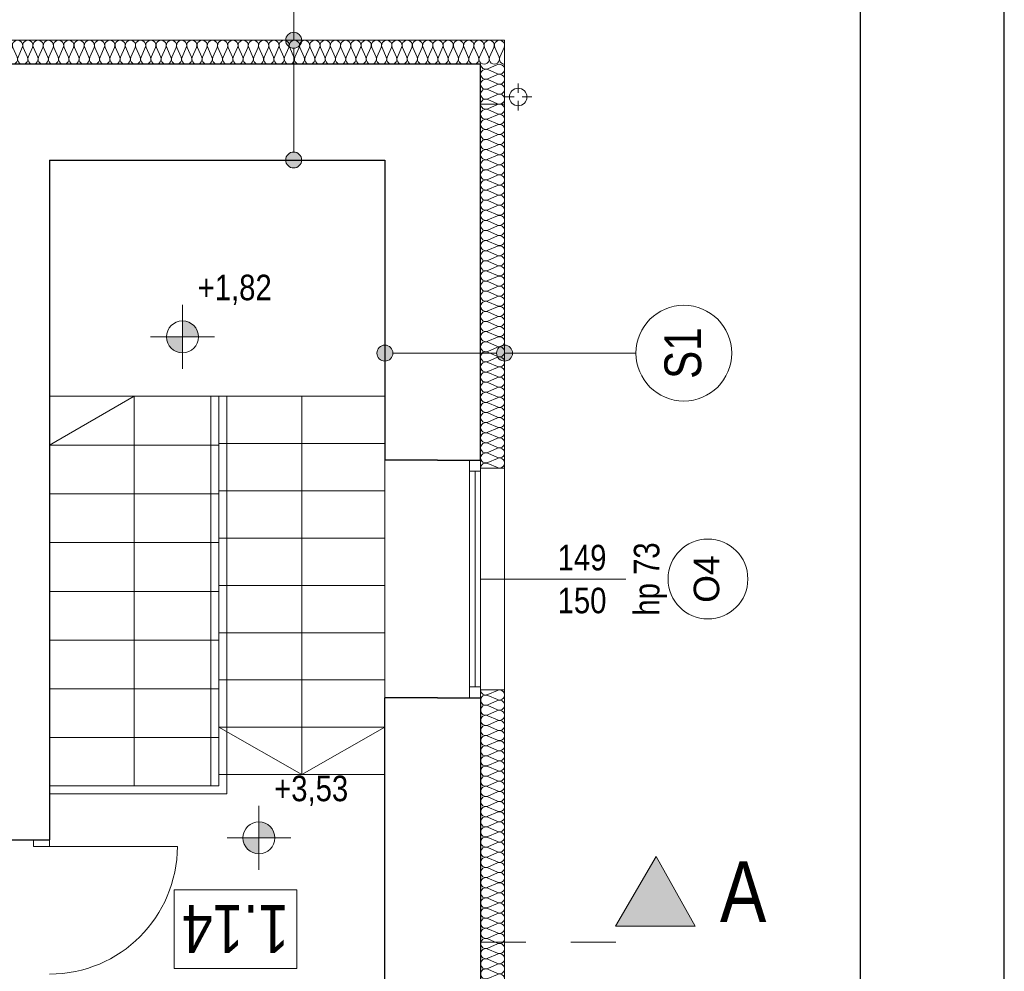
# Model space of a CAD drawing. Extents: x -543332 to -323966, y -9028 to 137422.
# Tile 190 of 250: x -474911 to -468743, y 87569 to 93531. Entities that reach past the tile are written whole.
import ezdxf

# ---------------------------------------------------------------- set-up
doc = ezdxf.new("R2010")
doc.units = 0
doc.header["$MEASUREMENT"] = 0
doc.linetypes.add('Dashed', pattern=[564.444447, 282.222223, -282.222223])
for name, color, linetype in [('$ IE Tabela', 7, 'Continuous'), ('Arch ocieplenie', 8, 'Continuous'), ('Arch opisy', 8, 'Continuous'), ('INWENT RZĘDNE', 8, 'Continuous')]:
    doc.layers.add(name, color=color, linetype=linetype)
for name, color, linetype, lineweight in [('Arch ocieplenie_Nr_Pióra__44', 8, 'Continuous', 9), ('Arch ocieplenie_Nr_Pióra__9', 8, 'Continuous', 9), ('Arch opisy okien_Nr_Pióra__9', 8, 'Continuous', 9), ('Arch opisy_Nr_Pióra__1', 8, 'Continuous', 25), ('Arch opisy_Nr_Pióra__21', 8, 'Continuous', 9), ('Arch opisy_Nr_Pióra__9', 8, 'Continuous', 9), ('Arch wykończenie_Nr_Pióra__3', 8, 'Continuous', 18), ('INWENT DACH_Nr_Pióra__21', 8, 'Continuous', 9), ('INWENT OPISY_Nr_Pióra__21', 8, 'Continuous', 9), ('INWENT OPISY_Nr_Pióra__41', 8, 'Continuous', 15), ('INWENT RZĘDNE_Nr_Pióra__21', 8, 'Continuous', 9), ('INWENT. DRZWI_Nr_Pióra__5', 8, 'Continuous', 13), ('INWENT. OKNA_Nr_Pióra__21', 8, 'Continuous', 9), ('INWENT. OKNA_Nr_Pióra__5', 8, 'Continuous', 13), ('INWENT.ŚCIANY_Nr_Pióra__1', 8, 'Continuous', 25), ('INWENT.ŚCIANY_Nr_Pióra__21', 8, 'Continuous', 9), ('Istniejące schody_Nr_Pióra__5', 8, 'Continuous', 13)]:
    doc.layers.add(name, color=color, linetype=linetype, lineweight=lineweight)
doc.styles.add('GENERATED_STYLE_10', font='arial.ttf')
doc.styles.add('GENERATED_STYLE_3', font='ARIALN.TTF')
doc.styles.add('GENERATED_STYLE_4', font='ARIALN.TTF')
doc.styles.add('GENERATED_STYLE_7', font='ARIALN.TTF')

# ---------------------------------------------------------------- blocks, each defined once
blk = doc.blocks.new('Izolacja cieplna 14_214', base_point=(-472023.3, 79687.6))
at = {"layer": 'Arch ocieplenie_Nr_Pióra__9', "linetype": 'Continuous'}
for p, q in [((-471918, 79685), (-471978.6, 79658.6)), ((-471978.6, 79653.3), (-471918, 79627)), ((-471918, 79621.6), (-471978.6, 79595.3)), ((-471978.6, 79590), (-471918, 79563.6)), ((-471918, 79558.3), (-471978.6, 79532)), ((-471978.6, 79526.6), (-471918, 79500.3)), ((-471918, 79495), (-471978.6, 79468.6)), ((-471978.6, 79463.3), (-471918, 79437)), ((-471918, 79431.6), (-471978.6, 79405.3)), ((-471978.6, 79400), (-471918, 79373.6)), ((-471918, 79368.3), (-471978.6, 79342)), ((-471978.6, 79336.6), (-471918, 79310.3)), ((-471918, 79305), (-471978.6, 79278.6)), ((-471978.6, 79273.3), (-471918, 79247)), ((-471918, 79241.6), (-471978.6, 79215.3)), ((-471978.6, 79210), (-471918, 79183.6)), ((-471918, 79178.3), (-471978.6, 79152)), ((-471978.6, 79146.6), (-471918, 79120.3)), ((-471918, 79115), (-471978.6, 79088.6)), ((-471978.6, 79083.3), (-471918, 79057)), ((-471918, 79051.6), (-471978.6, 79025.3)), ((-471978.6, 79020), (-471918, 78993.6)), ((-471918, 78988.3), (-471978.6, 78962)), ((-471978.6, 78956.6), (-471918, 78930.3)), ((-471918, 78925), (-471978.6, 78898.6)), ((-471978.6, 78893.3), (-471918, 78867)), ((-471918, 78861.6), (-471978.6, 78835.3)), ((-471978.6, 78830), (-471918, 78803.6)), ((-471918, 78798.3), (-471978.6, 78772)), ((-471978.6, 78766.6), (-471918, 78740.3)), ((-471918, 78735), (-471978.6, 78708.6)), ((-471978.6, 78703.3), (-471918, 78677)), ((-471918, 78671.6), (-471978.6, 78645.3)), ((-471978.6, 78640), (-471918, 78613.6)), ((-471918, 78608.3), (-471978.6, 78582)), ((-471978.6, 78576.6), (-471918, 78550.3)), ((-471918, 78545), (-471978.6, 78518.6)), ((-471978.6, 78513.3), (-471918, 78487)), ((-471918, 78481.6), (-471978.6, 78455.3)), ((-471978.6, 78450), (-471918, 78423.6)), ((-471918, 78418.3), (-471978.6, 78392)), ((-471978.6, 78386.6), (-471918, 78360.3)), ((-471918, 78355), (-471978.6, 78328.6)), ((-471978.6, 78323.3), (-471918, 78297)), ((-471918, 78291.6), (-471978.6, 78265.3)), ((-471978.6, 78260), (-471918, 78233.6)), ((-471918, 78228.3), (-471978.6, 78202)), ((-471978.6, 78196.6), (-471918, 78170.3)), ((-471918, 78165), (-471978.6, 78138.6)), ((-471978.6, 78133.3), (-471918, 78107)), ((-471918, 78101.6), (-471978.6, 78075.3)), ((-471978.6, 78070), (-471918, 78043.6)), ((-471918, 78038.3), (-471978.6, 78012)), ((-471978.6, 78006.6), (-471918, 77980.3)), ((-471918, 77975), (-471978.6, 77948.6)), ((-471978.6, 77943.3), (-471918, 77917)), ((-471918, 77911.6), (-471978.6, 77885.3)), ((-471978.6, 77880), (-471918, 77853.6)), ((-471918, 77848.3), (-471978.6, 77822)), ((-471978.6, 77816.6), (-471918, 77790.3)), ((-471918, 77785), (-471978.6, 77758.6)), ((-471978.6, 77753.3), (-471918, 77727)), ((-471918, 77721.6), (-471978.6, 77695.3)), ((-471978.6, 77690), (-471918, 77663.6)), ((-471918, 77658.3), (-471978.6, 77632)), ((-471978.6, 77626.6), (-471918, 77600.3)), ((-471918, 77595), (-471978.6, 77568.6)), ((-471978.6, 77563.3), (-471918, 77537)), ((-471918, 77531.6), (-471978.6, 77505.3)), ((-471978.6, 77500), (-471918, 77473.6)), ((-471918, 77468.3), (-471978.6, 77442)), ((-471978.6, 77436.6), (-471918, 77410.3))]:
    blk.add_line(p, q, dxfattribs=at)
for centre, start_param, end_param in [((-471991.4, 79687.6), 3.141593, 5.125182), ((-471905.2, 79656), 4.299595, 8.266775), ((-471991.4, 79624.3), 1.158004, 5.125183), ((-471905.2, 79592.6), 4.299595, 8.266775), ((-471991.4, 79561), 1.158004, 5.125183), ((-471905.2, 79529.3), 4.299595, 8.266775), ((-471991.4, 79497.6), 1.158004, 5.125183), ((-471905.2, 79466), 4.299595, 8.266775), ((-471991.4, 79434.3), 1.158004, 5.125183), ((-471991.4, 79371), 1.158004, 5.125183), ((-471905.2, 79402.6), 4.299595, 8.266775), ((-471991.4, 79307.6), 1.158004, 5.125183), ((-471905.2, 79339.3), 4.299595, 8.266775), ((-471991.4, 79244.3), 1.158004, 5.125183), ((-471905.2, 79276), 4.299595, 8.266775), ((-471991.4, 79181), 1.158004, 5.125183), ((-471905.2, 79212.6), 4.299595, 8.266775), ((-471991.4, 79117.6), 1.158004, 5.125183), ((-471905.2, 79149.3), 4.299595, 8.266775), ((-471991.4, 79054.3), 1.158004, 5.125183), ((-471905.2, 79086), 4.299595, 8.266775), ((-471991.4, 78991), 1.158004, 5.125183), ((-471905.2, 79022.6), 4.299595, 8.266775), ((-471991.4, 78927.6), 1.158004, 5.125183), ((-471905.2, 78959.3), 4.299595, 8.266775), ((-471991.4, 78864.3), 1.158004, 5.125183), ((-471905.2, 78896), 4.299595, 8.266775), ((-471991.4, 78801), 1.158004, 5.125183), ((-471905.2, 78832.6), 4.299595, 8.266775), ((-471991.4, 78737.6), 1.158004, 5.125183), ((-471905.2, 78769.3), 4.299595, 8.266775), ((-471991.4, 78674.3), 1.158004, 5.125183), ((-471905.2, 78706), 4.299595, 8.266775), ((-471991.4, 78611), 1.158004, 5.125183), ((-471905.2, 78642.6), 4.299595, 8.266775), ((-471991.4, 78547.6), 1.158004, 5.125183), ((-471905.2, 78579.3), 4.299595, 8.266775), ((-471991.4, 78484.3), 1.158004, 5.125183), ((-471905.2, 78516), 4.299595, 8.266775), ((-471991.4, 78421), 1.158004, 5.125183), ((-471905.2, 78452.6), 4.299595, 8.266775), ((-471991.4, 78357.6), 1.158004, 5.125183), ((-471905.2, 78389.3), 4.299595, 8.266775), ((-471991.4, 78294.3), 1.158004, 5.125183), ((-471905.2, 78326), 4.299595, 8.266775), ((-471905.2, 78262.6), 4.299595, 8.266775), ((-471991.4, 78231), 1.158004, 5.125183), ((-471905.2, 78199.3), 4.299595, 8.266775), ((-471991.4, 78167.6), 1.158004, 5.125183), ((-471905.2, 78136), 4.299595, 8.266775), ((-471991.4, 78104.3), 1.158004, 5.125183), ((-471905.2, 78072.6), 4.299595, 8.266775), ((-471991.4, 78041), 1.158004, 5.125183), ((-471905.2, 78009.3), 4.299595, 8.266775), ((-471991.4, 77977.6), 1.158004, 5.125183), ((-471905.2, 77946), 4.299595, 8.266775), ((-471991.4, 77914.3), 1.158004, 5.125183), ((-471905.2, 77882.6), 4.299595, 8.266775), ((-471991.4, 77851), 1.158004, 5.125183), ((-471905.2, 77819.3), 4.299595, 8.266775), ((-471991.4, 77787.6), 1.158004, 5.125183), ((-471905.2, 77756), 4.299595, 8.266775), ((-471991.4, 77724.3), 1.158004, 5.125183), ((-471905.2, 77692.6), 4.299595, 8.266775), ((-471991.4, 77661), 1.158004, 5.125183), ((-471905.2, 77629.3), 4.299595, 8.266775), ((-471991.4, 77597.6), 1.158004, 5.125183), ((-471905.2, 77566), 4.299595, 8.266775), ((-471991.4, 77534.3), 1.158004, 5.125183), ((-471905.2, 77502.6), 4.299595, 8.266775), ((-471991.4, 77471), 1.158004, 5.125183), ((-471905.2, 77439.3), 4.299595, 8.266775), ((-471991.4, 77407.6), 1.158004, 3.141593)]:
    blk.add_ellipse(centre, major_axis=(31.9, 0), ratio=0.992635, start_param=start_param, end_param=end_param, dxfattribs=at)
blk = doc.blocks.new('Izolacja cieplna 14_215', base_point=(-472023.3, 76017.6))
at = {"layer": 'Arch ocieplenie_Nr_Pióra__9', "linetype": 'Continuous'}
for p, q in [((-471918, 76015), (-471978.6, 75988.5)), ((-471978.6, 75983.2), (-471918, 75956.8)), ((-471918, 75951.4), (-471978.6, 75925)), ((-471978.6, 75919.7), (-471918, 75893.2)), ((-471918, 75887.9), (-471978.6, 75861.5)), ((-471978.6, 75856.1), (-471918, 75829.7)), ((-471918, 75824.3), (-471978.6, 75797.9)), ((-471978.6, 75792.6), (-471918, 75766.1)), ((-471918, 75760.8), (-471978.6, 75734.4)), ((-471978.6, 75729), (-471918, 75702.6)), ((-471918, 75697.3), (-471978.6, 75670.8)), ((-471978.6, 75665.5), (-471918, 75639.1)), ((-471918, 75633.7), (-471978.6, 75607.3)), ((-471978.6, 75602), (-471918, 75575.5)), ((-471918, 75570.2), (-471978.6, 75543.8)), ((-471978.6, 75538.4), (-471918, 75512)), ((-471918, 75506.7), (-471978.6, 75480.2)), ((-471978.6, 75474.9), (-471918, 75448.5)), ((-471918, 75443.1), (-471978.6, 75416.7)), ((-471978.6, 75411.3), (-471918, 75384.9)), ((-471918, 75379.6), (-471978.6, 75353.1)), ((-471978.6, 75347.8), (-471918, 75321.4)), ((-471918, 75316), (-471978.6, 75289.6)), ((-471978.6, 75284.3), (-471918, 75257.8)), ((-471918, 75252.5), (-471978.6, 75226.1)), ((-471978.6, 75220.7), (-471918, 75194.3)), ((-471918, 75189), (-471978.6, 75162.5)), ((-471978.6, 75157.2), (-471918, 75130.8)), ((-471918, 75125.4), (-471978.6, 75099)), ((-471978.6, 75093.7), (-471918, 75067.2)), ((-471918, 75061.9), (-471978.6, 75035.5)), ((-471978.6, 75030.1), (-471918, 75003.7)), ((-471918, 74998.3), (-471978.6, 74971.9)), ((-471978.6, 74966.6), (-471918, 74940.1)), ((-471918, 74934.8), (-471978.6, 74908.4)), ((-471978.6, 74903), (-471918, 74876.6)), ((-471918, 74871.3), (-471978.6, 74844.8)), ((-471978.6, 74839.5), (-471918, 74813.1)), ((-471918, 74807.7), (-471978.6, 74781.3)), ((-471978.6, 74776), (-471918, 74749.5)), ((-471918, 74744.2), (-471978.6, 74717.8)), ((-471978.6, 74712.4), (-471918, 74686)), ((-471918, 74680.7), (-471978.6, 74654.2)), ((-471978.6, 74648.9), (-471918, 74622.5)), ((-471918, 74617.1), (-471978.6, 74590.7)), ((-471978.6, 74585.3), (-471918, 74558.9)), ((-471918, 74553.6), (-471978.6, 74527.1)), ((-471978.6, 74521.8), (-471918, 74495.4)), ((-471918, 74490), (-471978.6, 74463.6)), ((-471978.6, 74458.3), (-471918, 74431.8)), ((-471918, 74426.5), (-471978.6, 74400.1)), ((-471978.6, 74394.7), (-471918, 74368.3)), ((-471918, 74363), (-471978.6, 74336.5)), ((-471978.6, 74331.2), (-471918, 74304.8)), ((-471918, 74299.4), (-471978.6, 74273)), ((-471978.6, 74267.7), (-471918, 74241.2)), ((-471918, 74235.9), (-471978.6, 74209.5)), ((-471978.6, 74204.1), (-471918, 74177.7)), ((-471918, 74172.3), (-471978.6, 74145.9)), ((-471978.6, 74140.6), (-471918, 74114.1)), ((-471918, 74108.8), (-471978.6, 74082.4)), ((-471978.6, 74077), (-471918, 74050.6)), ((-471918, 74045.3), (-471978.6, 74018.8)), ((-471978.6, 74013.5), (-471918, 73987.1)), ((-471918, 73981.7), (-471978.6, 73955.3)), ((-471978.6, 73950), (-471918, 73923.5)), ((-471918, 73918.2), (-471978.6, 73891.8)), ((-471978.6, 73886.4), (-471918, 73860)), ((-471918, 73854.7), (-471978.6, 73828.2)), ((-471978.6, 73822.9), (-471918, 73796.5)), ((-471918, 73791.1), (-471978.6, 73764.7)), ((-471978.6, 73759.3), (-471918, 73732.9)), ((-471918, 73727.6), (-471978.6, 73701.1)), ((-471978.6, 73695.8), (-471918, 73669.4)), ((-471918, 73664), (-471978.6, 73637.6)), ((-471978.6, 73632.3), (-471918, 73605.8)), ((-471918, 73600.5), (-471978.6, 73574.1)), ((-471978.6, 73568.7), (-471918, 73542.3)), ((-471918, 73537), (-471978.6, 73510.5)), ((-471978.6, 73505.2), (-471918, 73478.8)), ((-471918, 73473.4), (-471978.6, 73447)), ((-471978.6, 73441.7), (-471918, 73415.2)), ((-471918, 73409.9), (-471978.6, 73383.5)), ((-471978.6, 73378.1), (-471918, 73351.7)), ((-471918, 73346.3), (-471978.6, 73319.9)), ((-471978.6, 73314.6), (-471918, 73288.1)), ((-471918, 73282.8), (-471978.6, 73256.4)), ((-471978.6, 73251), (-471918, 73224.6)), ((-471918, 73219.3), (-471978.6, 73192.8)), ((-471978.6, 73187.5), (-471918, 73161.1)), ((-471918, 73155.7), (-471978.6, 73129.3)), ((-471978.6, 73124), (-471918, 73097.5)), ((-471918, 73092.2), (-471978.6, 73065.8)), ((-471978.6, 73060.4), (-471918, 73034)), ((-471918, 73028.7), (-471978.6, 73002.2)), ((-471978.6, 72996.9), (-471918, 72970.5)), ((-471918, 72965.1), (-471978.6, 72938.7)), ((-471978.6, 72933.3), (-471918, 72906.9)), ((-471918, 72901.6), (-471978.6, 72875.1)), ((-471978.6, 72869.8), (-471918, 72843.4)), ((-471918, 72838), (-471978.6, 72811.6)), ((-471978.6, 72806.3), (-471918, 72779.8)), ((-471918, 72774.5), (-471978.6, 72748.1)), ((-471978.6, 72742.7), (-471918, 72716.3)), ((-471918, 72711), (-471978.6, 72684.5)), ((-471978.6, 72679.2), (-471918, 72652.8)), ((-471918, 72647.4), (-471978.6, 72621)), ((-471978.6, 72615.7), (-471918, 72589.2)), ((-471918, 72583.9), (-471978.6, 72557.5)), ((-471978.6, 72552.1), (-471918, 72525.7)), ((-471918, 72520.3), (-471978.6, 72493.9)), ((-471978.6, 72488.6), (-471918, 72462.1)), ((-471918, 72456.8), (-471978.6, 72430.4)), ((-471978.6, 72425), (-471918, 72398.6)), ((-471918, 72393.3), (-471978.6, 72366.8)), ((-471978.6, 72361.5), (-471918, 72335.1)), ((-471918, 72329.7), (-471978.6, 72303.3)), ((-471978.6, 72298), (-471918, 72271.5)), ((-471918, 72266.2), (-471978.6, 72239.8)), ((-471978.6, 72234.4), (-471918, 72208)), ((-471918, 72202.7), (-471978.6, 72176.2)), ((-471978.6, 72170.9), (-471918, 72144.5)), ((-471918, 72139.1), (-471978.6, 72112.7)), ((-471978.6, 72107.3), (-471918, 72080.9)), ((-471918, 72075.6), (-471978.6, 72049.1)), ((-471978.6, 72043.8), (-471918, 72017.4)), ((-471918, 72012), (-471978.6, 71985.6)), ((-471978.6, 71980.3), (-471918, 71953.8)), ((-471918, 71948.5), (-471978.6, 71922.1)), ((-471978.6, 71916.7), (-471918, 71890.3))]:
    blk.add_line(p, q, dxfattribs=at)
for centre, start_param, end_param in [((-471991.4, 75954.1), 1.158004, 5.125183), ((-471991.4, 76017.6), 3.141593, 5.125182), ((-471905.2, 75985.9), 4.299595, 8.266775), ((-471991.4, 75890.6), 1.158004, 5.125183), ((-471905.2, 75922.3), 4.299595, 8.266775), ((-471991.4, 75827), 1.158004, 5.125183), ((-471905.2, 75858.8), 4.299595, 8.266775), ((-471905.2, 75795.2), 4.299595, 8.266775), ((-471991.4, 75763.5), 1.158004, 5.125183), ((-471905.2, 75731.7), 4.299595, 8.266775), ((-471991.4, 75699.9), 1.158004, 5.125183), ((-471905.2, 75668.2), 4.299595, 8.266775), ((-471991.4, 75636.4), 1.158004, 5.125183), ((-471905.2, 75604.6), 4.299595, 8.266775), ((-471991.4, 75572.9), 1.158004, 5.125183), ((-471905.2, 75541.1), 4.299595, 8.266775), ((-471991.4, 75509.3), 1.158004, 5.125183), ((-471905.2, 75477.6), 4.299595, 8.266775), ((-471991.4, 75445.8), 1.158004, 5.125183), ((-471905.2, 75414), 4.299595, 8.266775), ((-471991.4, 75382.2), 1.158004, 5.125183), ((-471905.2, 75350.5), 4.299595, 8.266775), ((-471991.4, 75318.7), 1.158004, 5.125183), ((-471905.2, 75286.9), 4.299595, 8.266775), ((-471991.4, 75255.2), 1.158004, 5.125183), ((-471905.2, 75223.4), 4.299595, 8.266775), ((-471991.4, 75191.6), 1.158004, 5.125183), ((-471905.2, 75159.9), 4.299595, 8.266775), ((-471991.4, 75128.1), 1.158004, 5.125183), ((-471905.2, 75096.3), 4.299595, 8.266775), ((-471991.4, 75064.6), 1.158004, 5.125183), ((-471905.2, 75032.8), 4.299595, 8.266775), ((-471991.4, 75001), 1.158004, 5.125183), ((-471905.2, 74969.2), 4.299595, 8.266775), ((-471991.4, 74937.5), 1.158004, 5.125183), ((-471905.2, 74905.7), 4.299595, 8.266775), ((-471991.4, 74873.9), 1.158004, 5.125183), ((-471905.2, 74842.2), 4.299595, 8.266775), ((-471991.4, 74810.4), 1.158004, 5.125183), ((-471905.2, 74778.6), 4.299595, 8.266775), ((-471991.4, 74746.9), 1.158004, 5.125183), ((-471991.4, 74683.3), 1.158004, 5.125183), ((-471905.2, 74715.1), 4.299595, 8.266775), ((-471991.4, 74619.8), 1.158004, 5.125183), ((-471905.2, 74651.6), 4.299595, 8.266775), ((-471991.4, 74556.2), 1.158004, 5.125183), ((-471905.2, 74588), 4.299595, 8.266775), ((-471991.4, 74492.7), 1.158004, 5.125183), ((-471905.2, 74524.5), 4.299595, 8.266775), ((-471991.4, 74429.2), 1.158004, 5.125183), ((-471905.2, 74460.9), 4.299595, 8.266775), ((-471991.4, 74365.6), 1.158004, 5.125183), ((-471905.2, 74397.4), 4.299595, 8.266775), ((-471991.4, 74302.1), 1.158004, 5.125183), ((-471905.2, 74333.9), 4.299595, 8.266775), ((-471991.4, 74238.6), 1.158004, 5.125183), ((-471905.2, 74270.3), 4.299595, 8.266775), ((-471991.4, 74175), 1.158004, 5.125183), ((-471905.2, 74206.8), 4.299595, 8.266775), ((-471991.4, 74111.5), 1.158004, 5.125183), ((-471905.2, 74143.2), 4.299595, 8.266775), ((-471991.4, 74047.9), 1.158004, 5.125183), ((-471905.2, 74079.7), 4.299595, 8.266775), ((-471991.4, 73984.4), 1.158004, 5.125183), ((-471905.2, 74016.2), 4.299595, 8.266775), ((-471991.4, 73920.9), 1.158004, 5.125183), ((-471905.2, 73952.6), 4.299595, 8.266775), ((-471991.4, 73857.3), 1.158004, 5.125183), ((-471905.2, 73889.1), 4.299595, 8.266775), ((-471991.4, 73793.8), 1.158004, 5.125183), ((-471905.2, 73825.6), 4.299595, 8.266775), ((-471991.4, 73730.2), 1.158004, 5.125183), ((-471905.2, 73762), 4.299595, 8.266775), ((-471905.2, 73698.5), 4.299595, 8.266775), ((-471991.4, 73666.7), 1.158004, 5.125183), ((-471905.2, 73634.9), 4.299595, 8.266775), ((-471991.4, 73603.2), 1.158004, 5.125183), ((-471905.2, 73571.4), 4.299595, 8.266775), ((-471991.4, 73539.6), 1.158004, 5.125183), ((-471905.2, 73507.9), 4.299595, 8.266775), ((-471991.4, 73476.1), 1.158004, 5.125183), ((-471905.2, 73444.3), 4.299595, 8.266775), ((-471991.4, 73412.6), 1.158004, 5.125183), ((-471905.2, 73380.8), 4.299595, 8.266775), ((-471991.4, 73349), 1.158004, 5.125183), ((-471905.2, 73317.2), 4.299595, 8.266775), ((-471991.4, 73285.5), 1.158004, 5.125183), ((-471905.2, 73253.7), 4.299595, 8.266775), ((-471991.4, 73221.9), 1.158004, 5.125183), ((-471905.2, 73190.2), 4.299595, 8.266775), ((-471991.4, 73158.4), 1.158004, 5.125183), ((-471905.2, 73126.6), 4.299595, 8.266775), ((-471991.4, 73094.9), 1.158004, 5.125183), ((-471905.2, 73063.1), 4.299595, 8.266775), ((-471991.4, 73031.3), 1.158004, 5.125183), ((-471905.2, 72999.6), 4.299595, 8.266775), ((-471991.4, 72967.8), 1.158004, 5.125183), ((-471905.2, 72936), 4.299595, 8.266775), ((-471991.4, 72904.2), 1.158004, 5.125183), ((-471905.2, 72872.5), 4.299595, 8.266775), ((-471991.4, 72840.7), 1.158004, 5.125183), ((-471905.2, 72808.9), 4.299595, 8.266775), ((-471991.4, 72777.2), 1.158004, 5.125183), ((-471905.2, 72745.4), 4.299595, 8.266775), ((-471991.4, 72713.6), 1.158004, 5.125183), ((-471905.2, 72681.9), 4.299595, 8.266775), ((-471991.4, 72650.1), 1.158004, 5.125183), ((-471991.4, 72586.6), 1.158004, 5.125183), ((-471905.2, 72618.3), 4.299595, 8.266775), ((-471991.4, 72523), 1.158004, 5.125183), ((-471905.2, 72554.8), 4.299595, 8.266775), ((-471991.4, 72459.5), 1.158004, 5.125183), ((-471905.2, 72491.2), 4.299595, 8.266775), ((-471991.4, 72395.9), 1.158004, 5.125183), ((-471905.2, 72427.7), 4.299595, 8.266775), ((-471991.4, 72332.4), 1.158004, 5.125183), ((-471905.2, 72364.2), 4.299595, 8.266775), ((-471991.4, 72268.9), 1.158004, 5.125183), ((-471905.2, 72300.6), 4.299595, 8.266775), ((-471991.4, 72205.3), 1.158004, 5.125183), ((-471905.2, 72237.1), 4.299595, 8.266775), ((-471991.4, 72141.8), 1.158004, 5.125183), ((-471905.2, 72173.6), 4.299595, 8.266775), ((-471991.4, 72078.2), 1.158004, 5.125183), ((-471905.2, 72110), 4.299595, 8.266775), ((-471991.4, 72014.7), 1.158004, 5.125183), ((-471905.2, 72046.5), 4.299595, 8.266775), ((-471991.4, 71951.2), 1.158004, 5.125183), ((-471905.2, 71982.9), 4.299595, 8.266775), ((-471991.4, 71887.6), 1.158004, 3.141593), ((-471905.2, 71919.4), 4.299595, 8.266775)]:
    blk.add_ellipse(centre, major_axis=(31.9, 0), ratio=0.995847, start_param=start_param, end_param=end_param, dxfattribs=at)
blk = doc.blocks.new('Izolacja cieplna 14_220', base_point=(-475598.3, 79937.6))
at = {"layer": 'Arch ocieplenie_Nr_Pióra__44', "linetype": 'Continuous'}
for p, q in [((-475595.6, 80042.9), (-475568.9, 79982.3)), ((-475563.5, 79982.3), (-475536.8, 80042.9)), ((-475531.4, 80042.9), (-475504.7, 79982.3)), ((-475499.3, 79982.3), (-475472.6, 80042.9)), ((-475467.2, 80042.9), (-475440.5, 79982.3)), ((-475435.1, 79982.3), (-475408.4, 80042.9)), ((-475403, 80042.9), (-475376.2, 79982.3)), ((-475370.8, 79982.3), (-475344.1, 80042.9)), ((-475338.7, 80042.9), (-475312, 79982.3)), ((-475306.6, 79982.3), (-475279.9, 80042.9)), ((-475274.5, 80042.9), (-475247.8, 79982.3)), ((-475242.4, 79982.3), (-475215.7, 80042.9)), ((-475210.3, 80042.9), (-475183.6, 79982.3)), ((-475178.2, 79982.3), (-475151.5, 80042.9)), ((-475146.1, 80042.9), (-475119.3, 79982.3)), ((-475113.9, 79982.3), (-475087.2, 80042.9)), ((-475081.8, 80042.9), (-475055.1, 79982.3)), ((-475049.7, 79982.3), (-475023, 80042.9)), ((-475017.6, 80042.9), (-474990.9, 79982.3)), ((-474985.5, 79982.3), (-474958.8, 80042.9)), ((-474953.4, 80042.9), (-474926.7, 79982.3)), ((-474921.3, 79982.3), (-474894.6, 80042.9)), ((-474889.2, 80042.9), (-474862.4, 79982.3)), ((-474857.1, 79982.3), (-474830.3, 80042.9)), ((-474824.9, 80042.9), (-474798.2, 79982.3)), ((-474792.8, 79982.3), (-474766.1, 80042.9)), ((-474760.7, 80042.9), (-474734, 79982.3)), ((-474728.6, 79982.3), (-474701.9, 80042.9)), ((-474696.5, 80042.9), (-474669.8, 79982.3)), ((-474664.4, 79982.3), (-474637.7, 80042.9)), ((-474632.3, 80042.9), (-474605.5, 79982.3)), ((-474600.2, 79982.3), (-474573.4, 80042.9)), ((-474568, 80042.9), (-474541.3, 79982.3)), ((-474535.9, 79982.3), (-474509.2, 80042.9)), ((-474503.8, 80042.9), (-474477.1, 79982.3)), ((-474471.7, 79982.3), (-474445, 80042.9)), ((-474439.6, 80042.9), (-474412.9, 79982.3)), ((-474407.5, 79982.3), (-474380.8, 80042.9)), ((-474375.4, 80042.9), (-474348.7, 79982.3)), ((-474343.3, 79982.3), (-474316.5, 80042.9)), ((-474311.1, 80042.9), (-474284.4, 79982.3)), ((-474279, 79982.3), (-474252.3, 80042.9)), ((-474246.9, 80042.9), (-474220.2, 79982.3)), ((-474214.8, 79982.3), (-474188.1, 80042.9)), ((-474182.7, 80042.9), (-474156, 79982.3)), ((-474150.6, 79982.3), (-474123.9, 80042.9)), ((-474118.5, 80042.9), (-474091.8, 79982.3)), ((-474086.4, 79982.3), (-474059.6, 80042.9)), ((-474054.2, 80042.9), (-474027.5, 79982.3)), ((-474022.1, 79982.3), (-473995.4, 80042.9)), ((-473990, 80042.9), (-473963.3, 79982.3)), ((-473957.9, 79982.3), (-473931.2, 80042.9)), ((-473925.8, 80042.9), (-473899.1, 79982.3)), ((-473893.7, 79982.3), (-473867, 80042.9)), ((-473861.6, 80042.9), (-473834.9, 79982.3)), ((-473829.5, 79982.3), (-473802.7, 80042.9)), ((-473797.4, 80042.9), (-473770.6, 79982.3)), ((-473765.2, 79982.3), (-473738.5, 80042.9)), ((-473733.1, 80042.9), (-473706.4, 79982.3)), ((-473701, 79982.3), (-473674.3, 80042.9)), ((-473668.9, 80042.9), (-473642.2, 79982.3)), ((-473636.8, 79982.3), (-473610.1, 80042.9)), ((-473604.7, 80042.9), (-473578, 79982.3)), ((-473572.6, 79982.3), (-473545.9, 80042.9)), ((-473540.5, 80042.9), (-473513.7, 79982.3)), ((-473508.3, 79982.3), (-473481.6, 80042.9)), ((-473476.2, 80042.9), (-473449.5, 79982.3)), ((-473444.1, 79982.3), (-473417.4, 80042.9)), ((-473412, 80042.9), (-473385.3, 79982.3)), ((-473379.9, 79982.3), (-473353.2, 80042.9)), ((-473347.8, 80042.9), (-473321.1, 79982.3)), ((-473315.7, 79982.3), (-473289, 80042.9)), ((-473283.6, 80042.9), (-473256.8, 79982.3)), ((-473251.4, 79982.3), (-473224.7, 80042.9)), ((-473219.3, 80042.9), (-473192.6, 79982.3)), ((-473187.2, 79982.3), (-473160.5, 80042.9)), ((-473155.1, 80042.9), (-473128.4, 79982.3)), ((-473123, 79982.3), (-473096.3, 80042.9)), ((-473090.9, 80042.9), (-473064.2, 79982.3)), ((-473058.8, 79982.3), (-473032.1, 80042.9)), ((-473026.7, 80042.9), (-472999.9, 79982.3)), ((-472994.6, 79982.3), (-472967.8, 80042.9)), ((-472962.4, 80042.9), (-472935.7, 79982.3)), ((-472930.3, 79982.3), (-472903.6, 80042.9)), ((-472898.2, 80042.9), (-472871.5, 79982.3)), ((-472866.1, 79982.3), (-472839.4, 80042.9)), ((-472834, 80042.9), (-472807.3, 79982.3)), ((-472801.9, 79982.3), (-472775.2, 80042.9)), ((-472769.8, 80042.9), (-472743, 79982.3)), ((-472737.7, 79982.3), (-472710.9, 80042.9)), ((-472705.5, 80042.9), (-472678.8, 79982.3)), ((-472673.4, 79982.3), (-472646.7, 80042.9)), ((-472641.3, 80042.9), (-472614.6, 79982.3)), ((-472609.2, 79982.3), (-472582.5, 80042.9)), ((-472577.1, 80042.9), (-472550.4, 79982.3)), ((-472545, 79982.3), (-472518.3, 80042.9)), ((-472512.9, 80042.9), (-472486.2, 79982.3)), ((-472480.8, 79982.3), (-472454, 80042.9)), ((-472448.6, 80042.9), (-472421.9, 79982.3)), ((-472416.5, 79982.3), (-472389.8, 80042.9)), ((-472384.4, 80042.9), (-472357.7, 79982.3)), ((-472352.3, 79982.3), (-472325.6, 80042.9)), ((-472320.2, 80042.9), (-472293.5, 79982.3)), ((-472288.1, 79982.3), (-472261.4, 80042.9)), ((-472256, 80042.9), (-472229.3, 79982.3)), ((-472223.9, 79982.3), (-472197.1, 80042.9)), ((-472191.7, 80042.9), (-472165, 79982.3)), ((-472159.6, 79982.3), (-472132.9, 80042.9)), ((-472127.5, 80042.9), (-472100.8, 79982.3)), ((-472095.4, 79982.3), (-472068.7, 80042.9)), ((-472063.3, 80042.9), (-472036.6, 79982.3)), ((-472031.2, 79982.3), (-472004.5, 80042.9)), ((-471999.1, 80042.9), (-471972.4, 79982.3)), ((-471967, 79982.3), (-471940.2, 80042.9)), ((-471934.9, 80042.9), (-471908.1, 79982.3)), ((-471902.7, 79982.3), (-471876, 80042.9))]:
    blk.add_line(p, q, dxfattribs=at)
for centre, start_param, end_param in [((-475566.2, 80055.7), 5.870392, 9.837571), ((-475502, 80055.7), 5.870392, 9.837571), ((-475437.8, 80055.7), 5.870392, 9.837571), ((-475373.5, 80055.7), 5.870392, 9.837571), ((-475309.3, 80055.7), 5.870392, 9.837571), ((-475245.1, 80055.7), 5.870392, 9.837571), ((-475180.9, 80055.7), 5.870392, 9.837571), ((-475116.6, 80055.7), 5.870392, 9.837571), ((-475052.4, 80055.7), 5.870392, 9.837571), ((-474988.2, 80055.7), 5.870392, 9.837571), ((-474924, 80055.7), 5.870392, 9.837571), ((-474859.7, 80055.7), 5.870392, 9.837571), ((-474795.5, 80055.7), 5.870392, 9.837571), ((-474731.3, 80055.7), 5.870392, 9.837571), ((-474667.1, 80055.7), 5.870392, 9.837571), ((-474602.9, 80055.7), 5.870392, 9.837571), ((-474538.6, 80055.7), 5.870392, 9.837571), ((-474474.4, 80055.7), 5.870392, 9.837571), ((-474410.2, 80055.7), 5.870392, 9.837571), ((-474346, 80055.7), 5.870392, 9.837571), ((-474281.7, 80055.7), 5.870392, 9.837571), ((-474217.5, 80055.7), 5.870392, 9.837571), ((-474153.3, 80055.7), 5.870392, 9.837571), ((-474089.1, 80055.7), 5.870392, 9.837571), ((-474024.8, 80055.7), 5.870392, 9.837571), ((-473960.6, 80055.7), 5.870392, 9.837571), ((-473896.4, 80055.7), 5.870392, 9.837571), ((-473832.2, 80055.7), 5.870392, 9.837571), ((-473767.9, 80055.7), 5.870392, 9.837571), ((-473703.7, 80055.7), 5.870392, 9.837571), ((-473639.5, 80055.7), 5.870392, 9.837571), ((-473575.3, 80055.7), 5.870392, 9.837571), ((-473511, 80055.7), 5.870392, 9.837571), ((-473446.8, 80055.7), 5.870392, 9.837571), ((-473382.6, 80055.7), 5.870392, 9.837571), ((-473318.4, 80055.7), 5.870392, 9.837571), ((-473254.1, 80055.7), 5.870392, 9.837571), ((-473189.9, 80055.7), 5.870392, 9.837571), ((-473125.7, 80055.7), 5.870392, 9.837571), ((-473061.5, 80055.7), 5.870392, 9.837571), ((-472997.2, 80055.7), 5.870392, 9.837571), ((-472933, 80055.7), 5.870392, 9.837571), ((-472868.8, 80055.7), 5.870392, 9.837571), ((-472804.6, 80055.7), 5.870392, 9.837571), ((-472740.4, 80055.7), 5.870392, 9.837571), ((-472676.1, 80055.7), 5.870392, 9.837571), ((-472611.9, 80055.7), 5.870392, 9.837571), ((-472547.7, 80055.7), 5.870392, 9.837571), ((-472483.5, 80055.7), 5.870392, 9.837571), ((-472419.2, 80055.7), 5.870392, 9.837571), ((-472355, 80055.7), 5.870392, 9.837571), ((-472290.8, 80055.7), 5.870392, 9.837571), ((-472226.6, 80055.7), 5.870392, 9.837571), ((-472162.3, 80055.7), 5.870392, 9.837571), ((-472098.1, 80055.7), 5.870392, 9.837571), ((-472033.9, 80055.7), 5.870392, 9.837571), ((-471969.7, 80055.7), 5.870392, 9.837571), ((-471905.4, 80055.7), 5.870392, 9.837571), ((-475598.3, 79969.5), 4.712389, 6.695979), ((-475534.1, 79969.5), 2.7288, 6.695979), ((-475469.9, 79969.5), 2.7288, 6.695979), ((-475405.7, 79969.5), 2.7288, 6.695979), ((-475341.4, 79969.5), 2.7288, 6.695979), ((-475277.2, 79969.5), 2.7288, 6.695979), ((-475213, 79969.5), 2.7288, 6.695979), ((-475148.8, 79969.5), 2.7288, 6.695979), ((-475084.5, 79969.5), 2.7288, 6.695979), ((-475020.3, 79969.5), 2.7288, 6.695979), ((-474956.1, 79969.5), 2.7288, 6.695979), ((-474891.9, 79969.5), 2.7288, 6.695979), ((-474827.6, 79969.5), 2.7288, 6.695979), ((-474763.4, 79969.5), 2.7288, 6.695979), ((-474699.2, 79969.5), 2.7288, 6.695979), ((-474635, 79969.5), 2.7288, 6.695979), ((-474570.7, 79969.5), 2.7288, 6.695979), ((-474506.5, 79969.5), 2.7288, 6.695979), ((-474442.3, 79969.5), 2.7288, 6.695979), ((-474378.1, 79969.5), 2.7288, 6.695979), ((-474313.8, 79969.5), 2.7288, 6.695979), ((-474249.6, 79969.5), 2.7288, 6.695979), ((-474185.4, 79969.5), 2.7288, 6.695979), ((-474121.2, 79969.5), 2.7288, 6.695979), ((-474056.9, 79969.5), 2.7288, 6.695979), ((-473992.7, 79969.5), 2.7288, 6.695979), ((-473928.5, 79969.5), 2.7288, 6.695979), ((-473864.3, 79969.5), 2.7288, 6.695979), ((-473800.1, 79969.5), 2.7288, 6.695979), ((-473735.8, 79969.5), 2.7288, 6.695979), ((-473671.6, 79969.5), 2.7288, 6.695979), ((-473607.4, 79969.5), 2.7288, 6.695979), ((-473543.2, 79969.5), 2.7288, 6.695979), ((-473478.9, 79969.5), 2.7288, 6.695979), ((-473414.7, 79969.5), 2.7288, 6.695979), ((-473350.5, 79969.5), 2.7288, 6.695979), ((-473286.3, 79969.5), 2.7288, 6.695979), ((-473222, 79969.5), 2.7288, 6.695979), ((-473157.8, 79969.5), 2.7288, 6.695979), ((-473093.6, 79969.5), 2.7288, 6.695979), ((-473029.4, 79969.5), 2.7288, 6.695979), ((-472965.1, 79969.5), 2.7288, 6.695979), ((-472900.9, 79969.5), 2.7288, 6.695979), ((-472836.7, 79969.5), 2.7288, 6.695979), ((-472772.5, 79969.5), 2.7288, 6.695979), ((-472708.2, 79969.5), 2.7288, 6.695979), ((-472644, 79969.5), 2.7288, 6.695979), ((-472579.8, 79969.5), 2.7288, 6.695979), ((-472515.6, 79969.5), 2.7288, 6.695979), ((-472451.3, 79969.5), 2.7288, 6.695979), ((-472387.1, 79969.5), 2.7288, 6.695979), ((-472322.9, 79969.5), 2.7288, 6.695979), ((-472258.7, 79969.5), 2.7288, 6.695979), ((-472194.4, 79969.5), 2.7288, 6.695979), ((-472130.2, 79969.5), 2.7288, 6.695979), ((-472066, 79969.5), 2.7288, 6.695979), ((-472001.8, 79969.5), 2.7288, 6.695979), ((-471937.6, 79969.5), 2.7288, 6.695979), ((-471873.3, 79969.5), 2.7288, 4.712389)]:
    blk.add_ellipse(centre, major_axis=(32.1, 0), ratio=0.993449, start_param=start_param, end_param=end_param, dxfattribs=at)
blk = doc.blocks.new('Izolacja cieplna 14_225', base_point=(-472023.3, 79937.6))
at = {"layer": 'Arch ocieplenie_Nr_Pióra__44', "linetype": 'Continuous'}
for p, q in [((-471918, 79935), (-471978.6, 79909)), ((-471978.6, 79903.8), (-471918, 79877.8)), ((-471918, 79872.5), (-471978.6, 79846.5)), ((-471978.6, 79841.3), (-471918, 79815.3)), ((-471918, 79810), (-471978.6, 79784)), ((-471978.6, 79778.8), (-471918, 79752.8)), ((-471918, 79747.5), (-471978.6, 79721.5)), ((-471978.6, 79716.3), (-471918, 79690.3))]:
    blk.add_line(p, q, dxfattribs=at)
for centre, start_param, end_param in [((-471991.4, 79937.6), 3.141593, 5.125182), ((-471905.2, 79906.4), 4.299595, 8.266775), ((-471991.4, 79875.1), 1.158004, 5.125183), ((-471905.2, 79843.9), 4.299595, 8.266775), ((-471991.4, 79812.6), 1.158004, 5.125183), ((-471905.2, 79781.4), 4.299595, 8.266775), ((-471991.4, 79750.1), 1.158004, 5.125183), ((-471905.2, 79718.9), 4.299595, 8.266775), ((-471991.4, 79687.6), 1.158004, 3.141593)]:
    blk.add_ellipse(centre, major_axis=(31.9, 0), ratio=0.979571, start_param=start_param, end_param=end_param, dxfattribs=at)
blk = doc.blocks.new('Koty wysokościowe_44', base_point=(-473891.2, 78229.3))
at = {"layer": 'INWENT RZĘDNE_Nr_Pióra__21', "linetype": 'Continuous'}
for points in [[(-473891.2, 78229.3), (-473791.2, 78229.3), (-473798.8, 78267.6), (-473820.5, 78300), (-473852.9, 78321.7), (-473891.2, 78329.3)], [(-473891.2, 78229.3), (-473991.2, 78229.3), (-473983.6, 78191), (-473961.9, 78158.6), (-473929.5, 78136.9), (-473891.2, 78129.3)]]:
    blk.add_hatch(color=256, dxfattribs=at).paths.add_polyline_path(points, flags=0)
for p, q in [((-473891.2, 78029.3), (-473891.2, 78429.3)), ((-474091.2, 78229.3), (-473691.2, 78229.3))]:
    blk.add_line(p, q, dxfattribs=at)
blk.add_circle((-473891.2, 78229.3), 100, dxfattribs=at)
at = {"layer": 'INWENT RZĘDNE_Nr_Pióra__21', "insert": (-473795.9, 78429.3), "char_height": 160, "attachment_point": 7, "style": 'GENERATED_STYLE_3'}
blk.add_mtext('{+1,82}', dxfattribs=at)
blk = doc.blocks.new('Koty wysokościowe_45', base_point=(-473412.2, 75090.9))
at = {"layer": 'INWENT RZĘDNE_Nr_Pióra__21', "linetype": 'Continuous'}
for points in [[(-473412.2, 75090.9), (-473312.2, 75090.9), (-473319.8, 75129.2), (-473341.5, 75161.6), (-473373.9, 75183.3), (-473412.2, 75190.9)], [(-473412.2, 75090.9), (-473512.2, 75090.9), (-473504.6, 75052.6), (-473482.9, 75020.2), (-473450.5, 74998.5), (-473412.2, 74990.9)]]:
    blk.add_hatch(color=256, dxfattribs=at).paths.add_polyline_path(points, flags=0)
for p, q in [((-473412.2, 74890.9), (-473412.2, 75290.9)), ((-473612.2, 75090.9), (-473212.2, 75090.9))]:
    blk.add_line(p, q, dxfattribs=at)
blk.add_circle((-473412.2, 75090.9), 100, dxfattribs=at)
at = {"layer": 'INWENT RZĘDNE_Nr_Pióra__21', "insert": (-473316.9, 75290.9), "char_height": 160, "attachment_point": 7, "style": 'GENERATED_STYLE_3'}
blk.add_mtext('{+3,53}', dxfattribs=at)
blk = doc.blocks.new('Linia_147', base_point=(-473194.6, 79337.6))
at = {"layer": 'Arch opisy_Nr_Pióra__21', "linetype": 'Continuous'}
for points in [[(-473144.6, 80087.6), (-473148.4, 80106.8), (-473159.3, 80123), (-473175.5, 80133.8), (-473194.6, 80137.6), (-473213.7, 80133.8), (-473230, 80123), (-473240.8, 80106.8), (-473244.6, 80087.6), (-473240.8, 80068.5), (-473230, 80052.3), (-473213.7, 80041.4), (-473194.6, 80037.6), (-473175.5, 80041.4), (-473159.3, 80052.3), (-473148.4, 80068.5)], [(-473144.6, 79337.6), (-473148.4, 79356.8), (-473159.3, 79373), (-473175.5, 79383.8), (-473194.6, 79387.6), (-473213.7, 79383.8), (-473230, 79373), (-473240.8, 79356.8), (-473244.6, 79337.6), (-473240.8, 79318.5), (-473230, 79302.3), (-473213.7, 79291.4), (-473194.6, 79287.6), (-473175.5, 79291.4), (-473159.3, 79302.3), (-473148.4, 79318.5)]]:
    blk.add_hatch(color=256, dxfattribs=at).paths.add_polyline_path(points, flags=0)
blk.add_line((-473194.6, 79387.6), (-473194.6, 80037.6), dxfattribs=at)
for centre in [(-473194.6, 80087.6), (-473194.6, 79337.6)]:
    blk.add_circle(centre, 50, dxfattribs=at)
blk = doc.blocks.new('Linia_148', base_point=(-473194.6, 80087.6))
at = {"layer": 'Arch opisy_Nr_Pióra__21', "linetype": 'Continuous'}
blk.add_line((-473194.6, 80087.6), (-473194.6, 80910.2), dxfattribs=at)
blk.add_circle((-473194.6, 81210.2), 300, dxfattribs=at)
blk = doc.blocks.new('Linia_149', base_point=(-471873.3, 78127.7))
at = {"layer": 'Arch opisy_Nr_Pióra__21', "linetype": 'Continuous'}
blk.add_line((-471873.3, 78127.7), (-471050.7, 78127.7), dxfattribs=at)
blk.add_circle((-470750.7, 78127.7), 300, dxfattribs=at)
blk = doc.blocks.new('Linia_150', base_point=(-472623.3, 78127.7))
at = {"layer": 'Arch opisy_Nr_Pióra__21', "linetype": 'Continuous'}
for points in [[(-472573.3, 78127.7), (-472577.1, 78146.8), (-472588, 78163), (-472604.2, 78173.9), (-472623.3, 78177.7), (-472642.5, 78173.9), (-472658.7, 78163), (-472669.5, 78146.8), (-472673.3, 78127.7), (-472669.5, 78108.6), (-472658.7, 78092.3), (-472642.5, 78081.5), (-472623.3, 78077.7), (-472604.2, 78081.5), (-472588, 78092.3), (-472577.1, 78108.6)], [(-471823.3, 78127.7), (-471827.1, 78146.8), (-471838, 78163), (-471854.2, 78173.9), (-471873.3, 78177.7), (-471892.5, 78173.9), (-471908.7, 78163), (-471919.5, 78146.8), (-471923.3, 78127.7), (-471919.5, 78108.6), (-471908.7, 78092.3), (-471892.5, 78081.5), (-471873.3, 78077.7), (-471854.2, 78081.5), (-471838, 78092.3), (-471827.1, 78108.6)]]:
    blk.add_hatch(color=256, dxfattribs=at).paths.add_polyline_path(points, flags=0)
blk.add_line((-472573.3, 78127.7), (-471923.3, 78127.7), dxfattribs=at)
for centre in [(-472623.3, 78127.7), (-471873.3, 78127.7)]:
    blk.add_circle(centre, 50, dxfattribs=at)
blk = doc.blocks.new('a3eee')
at = {"layer": '$ IE Tabela'}
for p, q in [((23930.76, 1206.8), (23930.76, 4176.8)), ((23840.76, 1286.8), (23840.76, 4096.8))]:
    blk.add_line(p, q, dxfattribs=at)

msp = doc.modelspace()

# ---------------------------------------------------------------- hatches: boundary and pattern name
at = {"layer": 'INWENT OPISY_Nr_Pióra__21', "linetype": 'Continuous'}
msp.add_hatch(color=256, dxfattribs=at).paths.add_polyline_path([(-470923.3, 88288.2), (-470679, 87852), (-471179, 87852)], flags=0)

# ---------------------------------------------------------------- linework, layer by layer
at = {"layer": 'Arch opisy_Nr_Pióra__9', "linetype": 'Continuous'}
msp.add_circle((-470599.8, 90027), 250, dxfattribs=at)
at = {"layer": 'Arch wykończenie_Nr_Pióra__3', "linetype": 'Continuous'}
for p, q in [((-471873.3, 93402), (-475718.3, 93402)), ((-471873.3, 90722), (-471873.3, 93402)), ((-471873.3, 93002), (-472023.3, 93002)), ((-472023.3, 90722), (-471873.3, 90722)), ((-472023.3, 89332), (-471873.3, 89332)), ((-471873.3, 89332), (-471873.3, 85202))]:
    msp.add_line(p, q, dxfattribs=at)
at = {"layer": 'INWENT DACH_Nr_Pióra__21', "linetype": 'Continuous'}
for p, q in [((-471788.3, 93072), (-471788.3, 93132)), ((-471813.3, 93047), (-471873.3, 93047)), ((-471788.3, 93022), (-471788.3, 92962)), ((-471763.3, 93047), (-471703.3, 93047))]:
    msp.add_line(p, q, dxfattribs=at)
msp.add_circle((-471788.3, 93047), 55, dxfattribs=at)
at = {"layer": 'INWENT OPISY_Nr_Pióra__41', "linetype": 'Continuous'}
for p, q in [((-470923.3, 88288.2), (-471179, 87852)), ((-470679, 87852), (-470923.3, 88288.2)), ((-470679, 87852), (-471179, 87852))]:
    msp.add_line(p, q, dxfattribs=at)
at = {"layer": 'INWENT OPISY_Nr_Pióra__41', "linetype": 'Dashed'}
msp.add_line((-472023.3, 87752), (-470923.3, 87752), dxfattribs=at)
at = {"layer": 'INWENT. DRZWI_Nr_Pióra__5', "linetype": 'Continuous'}
for p, q in [((-474823.3, 88352), (-474823.3, 88392)), ((-474723.3, 88392), (-474723.3, 88352)), ((-474723.3, 88352), (-474823.3, 88352)), ((-474723.3, 88352), (-473923.3, 88352))]:
    msp.add_line(p, q, dxfattribs=at)
msp.add_arc((-474723.3, 88352), 800, 270, 0, dxfattribs=at)
at = {"layer": 'INWENT. OKNA_Nr_Pióra__5', "linetype": 'Continuous'}
for p, q in [((-472093.3, 89282), (-472093.3, 90772)), ((-472023.3, 89282), (-472023.3, 90772)), ((-472023.3, 90702), (-472093.3, 90702)), ((-472058.3, 90702), (-472058.3, 89352)), ((-472023.3, 90027), (-471113.3, 90027)), ((-472023.3, 89352), (-472093.3, 89352))]:
    msp.add_line(p, q, dxfattribs=at)
at = {"layer": 'INWENT.ŚCIANY_Nr_Pióra__1', "linetype": 'Continuous'}
for p, q in [((-472023.3, 93252), (-475698.3, 93252)), ((-472023.3, 90772), (-472023.3, 93252)), ((-474723.3, 92652), (-474723.3, 88392)), ((-474723.3, 92652), (-472623.3, 92652)), ((-472623.3, 92652), (-472623.3, 90772)), ((-472293.3, 90772), (-472623.3, 90772)), ((-472293.3, 90772), (-472023.3, 90772)), ((-472293.3, 89282), (-472623.3, 89282)), ((-472623.3, 85582), (-472623.3, 89282)), ((-472293.3, 89282), (-472023.3, 89282)), ((-472023.3, 89282), (-472023.3, 85252)), ((-474998.3, 88392), (-474723.3, 88392))]:
    msp.add_line(p, q, dxfattribs=at)
at = {"layer": 'INWENT.ŚCIANY_Nr_Pióra__21', "linetype": 'Continuous'}
for p, q in [((-472623.3, 90772), (-472623.3, 89282)), ((-471873.3, 89332), (-471873.3, 90722))]:
    msp.add_line(p, q, dxfattribs=at)
at = {"layer": 'Istniejące schody_Nr_Pióra__5', "linetype": 'Continuous'}
for p, q in [((-474723.3, 91172), (-473663.3, 91172)), ((-474193.3, 91172), (-474723.3, 90866.4)), ((-474193.3, 88732), (-474193.3, 91172)), ((-473713.3, 88732), (-473713.3, 91172)), ((-473663.3, 88732), (-473663.3, 91172)), ((-473663.3, 91172), (-472623.3, 91172)), ((-473613.3, 88682), (-473613.3, 91172)), ((-473143.3, 91172), (-473143.3, 88802)), ((-474723.3, 90866.4), (-473663.3, 90866.4)), ((-473663.3, 90875.7), (-472623.3, 90875.7)), ((-474723.3, 90560.9), (-473663.3, 90560.9)), ((-473663.3, 90579.5), (-472623.3, 90579.5)), ((-474723.3, 90255.3), (-473663.3, 90255.3)), ((-473663.3, 90283.2), (-472623.3, 90283.2)), ((-473663.3, 89987), (-472623.3, 89987)), ((-474723.3, 89949.8), (-473663.3, 89949.8)), ((-473663.3, 89690.7), (-472623.3, 89690.7)), ((-474723.3, 89644.2), (-473663.3, 89644.2)), ((-473663.3, 89394.5), (-472623.3, 89394.5)), ((-474723.3, 89338.6), (-473663.3, 89338.6)), ((-473663.3, 89098.2), (-472623.3, 89098.2)), ((-473143.3, 88802), (-473663.3, 89098.2)), ((-473143.3, 88802), (-472623.3, 89098.2)), ((-474723.3, 89033.1), (-473663.3, 89033.1)), ((-473663.3, 88802), (-472623.3, 88802)), ((-474723.3, 88732), (-473663.3, 88732)), ((-474723.3, 88682), (-473613.3, 88682))]:
    msp.add_line(p, q, dxfattribs=at)

# ---------------------------------------------------------------- block references
at = {"layer": 'Arch ocieplenie', "color": 104, "linetype": 'Continuous', "lineweight": 13, "true_color": 0x029e21}
for name, p in [('Izolacja cieplna 14_220', (-475598.3, 93252)), ('Izolacja cieplna 14_225', (-472023.3, 93252)), ('Izolacja cieplna 14_214', (-472023.3, 93002)), ('Izolacja cieplna 14_215', (-472023.3, 89332))]:
    msp.add_blockref(name, p, dxfattribs=at)
at = {"layer": 'Arch opisy', "linetype": 'Continuous'}
for name, p in [('Linia_148', (-473194.6, 93402)), ('Linia_147', (-473194.6, 92652)), ('Linia_149', (-471873.3, 91442)), ('Linia_150', (-472623.3, 91442))]:
    msp.add_blockref(name, p, dxfattribs=at)
at = {"layer": 'INWENT RZĘDNE'}
for name, p in [('Koty wysokościowe_44', (-473891.2, 91543.7)), ('Koty wysokościowe_45', (-473412.2, 88405.2))]:
    msp.add_blockref(name, p, dxfattribs=at)

# ---------------------------------------------------------------- texts
at = {"layer": 'Arch opisy okien_Nr_Pióra__9', "linetype": 'Continuous', "insert": (-470688.9, 90027), "char_height": 160, "attachment_point": 2, "rotation": 90, "style": 'GENERATED_STYLE_10'}
msp.add_mtext('{O4}', dxfattribs=at)
at = {"layer": 'Arch opisy_Nr_Pióra__1', "linetype": 'Continuous', "insert": (-470872.1, 91442), "char_height": 230, "attachment_point": 2, "rotation": 90, "style": 'GENERATED_STYLE_7'}
msp.add_mtext('{S1}', dxfattribs=at)
at = {"layer": 'INWENT OPISY_Nr_Pióra__21', "linetype": 'Continuous', "insert": (-470379, 88259), "char_height": 380, "attachment_point": 2, "style": 'GENERATED_STYLE_7'}
msp.add_mtext('{A}', dxfattribs=at)
at = {"layer": 'INWENT. OKNA_Nr_Pióra__21', "linetype": 'Continuous', "insert": (-471064, 90027), "char_height": 160, "attachment_point": 2, "rotation": 90, "style": 'GENERATED_STYLE_7'}
msp.add_mtext('{hp 73}', dxfattribs=at)
at = {"layer": 'INWENT. OKNA_Nr_Pióra__21', "linetype": 'Continuous', "insert": (-471388.3, 90241.2), "char_height": 160, "width": 709.227, "attachment_point": 2, "line_spacing_factor": 1.007581, "style": 'GENERATED_STYLE_7'}
msp.add_mtext('{149\\P150}', dxfattribs=at)

# ---------------------------------------------------------------- next in the draw order: wipeouts: each hides what was drawn before it
at = {"linetype": 'Continuous', "ltscale": 1917543.318750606}
msp.add_wipeout([(-473174.4, 87586.7), (-473942.4, 87586.7), (-473942.4, 88080.8), (-473174.4, 88080.8)], dxfattribs=at).dxf.layer = 'INWENT OPISY_Nr_Pióra__21'

# ---------------------------------------------------------------- next in the draw order: linework, layer by layer
at = {"layer": 'INWENT OPISY_Nr_Pióra__21', "linetype": 'Continuous', "flags": 128}
msp.add_lwpolyline([(-473174.4, 87586.7), (-473942.4, 87586.7), (-473942.4, 88080.8), (-473174.4, 88080.8)], close=True, dxfattribs=at)

# ---------------------------------------------------------------- next in the draw order: block references
at = {"layer": '$ IE Tabela', "transparency": 33554687, "xscale": 10, "yscale": 10, "zscale": 10}
msp.add_blockref('a3eee', (-708050.8, 57795.6), dxfattribs=at)

# ---------------------------------------------------------------- next in the draw order: texts
at = {"layer": 'INWENT OPISY_Nr_Pióra__21', "linetype": 'Continuous', "insert": (-473558.4, 87983.8), "char_height": 300, "attachment_point": 8, "rotation": 180, "style": 'GENERATED_STYLE_4'}
msp.add_mtext('{1.14 }', dxfattribs=at)

doc.saveas('drawing.dxf')
